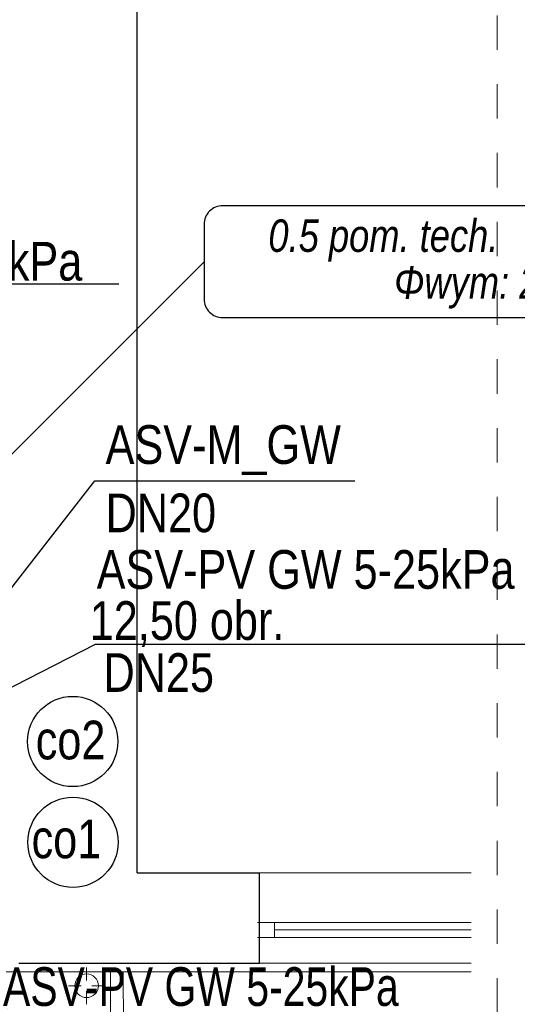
# Model space of a CAD drawing. Extents: x -440864 to -355682, y 13652 to 155872.
# Tile 24 of 179: x -415241 to -412925, y 22531 to 27113. Entities that reach past the tile are written whole.
import ezdxf
from ezdxf.lldxf.tags import DXFTag

# ---------------------------------------------------------------- set-up
doc = ezdxf.new("R2010")
doc.units = 0
doc.header["$MEASUREMENT"] = 0
doc.linetypes.add('Przerywana', pattern=[320, 160, -160])
for name, color, linetype in [('#podkład', 252, 'Continuous'), ('Arch opisy', 252, 'Continuous'), ('IS_Opisy_działek_Therm', 7, 'SOLID'), ('IS_Text_Armatury_Therm', 7, 'Continuous'), ('IS_Text_Konstrukcji', 7, 'Continuous')]:
    doc.layers.add(name, color=color, linetype=linetype)
for name, color, linetype, lineweight in [('Arch okna_Nr_Pióra__82', 252, 'Continuous', 20), ('Arch opisy_Nr_Pióra__21', 252, 'Continuous', 9), ('Arch teren_Nr_Pióra__5', 252, 'Continuous', 13), ('INWENT DACH_Nr_Pióra__21', 252, 'Continuous', 9), ('INWENT OPISY_Nr_Pióra__21', 252, 'Continuous', 9), ('INWENT. OKNA_Nr_Pióra__5', 252, 'Continuous', 13), ('INWENT.ŚCIANY_Nr_Pióra__1', 252, 'Continuous', 25), ('INWENT.ŚCIANY_Nr_Pióra__21', 252, 'Continuous', 9)]:
    doc.layers.add(name, color=color, linetype=linetype, lineweight=lineweight)
doc.styles.get("Standard").update_dxf_attribs({"font": 'arial.ttf', "width": 0.8, "bigfont": 'BIGFONT.SHX'})
tags = doc.linetypes.add('SOLID', pattern=[10, 10, 0]).pattern_tags.tags
tags[6:7] = [DXFTag(74, 4), DXFTag(75, 0), DXFTag(340, '0'), DXFTag(46, 0.0), DXFTag(50, 0.0), DXFTag(44, 0.0), DXFTag(45, 0.0)]
tags[4:5] = [DXFTag(74, 4), DXFTag(75, 0), DXFTag(340, '0'), DXFTag(46, 0.0), DXFTag(50, 0.0), DXFTag(44, 0.0), DXFTag(45, 0.0)]

# ---------------------------------------------------------------- blocks, each defined once
blk = doc.blocks.new('Linia_54', base_point=(-415516.9, 22732.6))
at = {"layer": 'Arch opisy_Nr_Pióra__21', "linetype": 'Continuous'}
blk.add_line((-415516.9, 22732.6), (-415516.9, 20652.8), dxfattribs=at)
blk.add_circle((-415516.9, 20352.8), 300, dxfattribs=at)
blk = doc.blocks.new('parter')
at = {"layer": 'Arch okna_Nr_Pióra__82', "linetype": 'Continuous'}
h = blk.add_hatch(dxfattribs=at)
h.set_pattern_fill('Render', color=252, style=0, pattern_type=2)
h.set_pattern_definition([(45, (0, 350), (-111.36932, 111.36932), [0, -105, 0, -157.5]), (110, (350, 350), (148.00159, 53.86817), [0, -77, 0, -133])])
h.paths.add_polyline_path([(-415304.9, 22682.6), (-415304.9, 22732.6), (-422864.9, 22732.6), (-422864.9, 22392.6), (-414758.4, 22392.6), (-414758.2, 22682.6)], flags=0)
at = {"layer": 'Arch teren_Nr_Pióra__5', "color": 252, "linetype": 'Continuous'}
for p, q in [((-414818.9, 22682.6), (-414818.6, 22392.6)), ((-414758.9, 22682.6), (-414758.5, 22332.6))]:
    blk.add_line(p, q, dxfattribs=at)
at = {"layer": 'INWENT DACH_Nr_Pióra__21', "color": 252, "linetype": 'Continuous'}
for p, q in [((-414929.9, 22642.6), (-414929.9, 22702.6)), ((-414954.9, 22617.6), (-415014.9, 22617.6)), ((-414929.9, 22592.6), (-414929.9, 22532.6)), ((-414904.9, 22617.6), (-414844.9, 22617.6))]:
    blk.add_line(p, q, dxfattribs=at)
blk.add_circle((-414929.9, 22617.6), 55, dxfattribs=at)
at = {"layer": 'INWENT OPISY_Nr_Pióra__21', "color": 252, "linetype": 'Przerywana'}
blk.add_line((-413019.4, 15452.6), (-413019.4, 42373.7), dxfattribs=at)
at = {"layer": 'INWENT. OKNA_Nr_Pióra__5', "color": 252, "linetype": 'Continuous'}
for p, q in [((-414133.9, 22912.6), (-413139.4, 22912.6)), ((-414124.9, 22912.6), (-414124.9, 22842.6)), ((-414054.9, 22912.6), (-414054.9, 22842.6)), ((-414054.9, 22877.6), (-413139.4, 22877.6)), ((-414133.9, 22842.6), (-413139.4, 22842.6))]:
    blk.add_line(p, q, dxfattribs=at)
at = {"layer": 'INWENT.ŚCIANY_Nr_Pióra__1', "color": 252, "linetype": 'Continuous'}
for p, q in [((-414694.9, 23142.6), (-414694.9, 36932.6)), ((-414694.9, 23142.6), (-414124.9, 23142.6)), ((-414124.9, 22722.6), (-414124.9, 23142.6)), ((-415244.9, 22722.6), (-414124.9, 22722.6))]:
    blk.add_line(p, q, dxfattribs=at)
at = {"layer": 'INWENT.ŚCIANY_Nr_Pióra__21', "color": 252, "linetype": 'Continuous'}
for p, q in [((-414124.9, 23142.6), (-413139.4, 23142.6)), ((-415304.9, 22682.6), (-413139.4, 22682.6)), ((-414124.9, 22722.6), (-413139.4, 22722.6))]:
    blk.add_line(p, q, dxfattribs=at)
at = {"layer": 'Arch opisy', "color": 252, "linetype": 'Continuous'}
blk.add_blockref('Linia_54', (-415516.9, 22732.6), dxfattribs=at)

msp = doc.modelspace()

# ---------------------------------------------------------------- block references
at = {"layer": '#podkład', "color": 3, "lineweight": 50}
msp.add_blockref('parter', (0, 0), dxfattribs=at)

# ---------------------------------------------------------------- next in the draw order: linework, layer by layer
at = {"layer": 'IS_Opisy_działek_Therm', "ltscale": 10}
for points in [[(-414383, 25986.8), (-415655.8, 24714)], [(-417862.3, 25306.9), (-416940, 25883.6), (-414780, 25883.6)], [(-415887.6, 23689.1), (-414891.4, 24967.6), (-413681.4, 24967.6)], [(-415705.4, 23789.1), (-414889.2, 24207.6), (-412759.2, 24207.6)]]:
    msp.add_lwpolyline(points, dxfattribs=at)
at = {"layer": 'IS_Text_Armatury_Therm', "linetype": 'SOLID', "ltscale": 10}
for centre in [(-414994.4, 23754.2), (-414993.2, 23285.3)]:
    msp.add_circle(centre, 210, dxfattribs=at)
at = {"layer": 'IS_Text_Konstrukcji', "linetype": 'SOLID', "ltscale": 10}
msp.add_lwpolyline([(-414296.3, 25726.8), (-412329.6, 25726.8, 0.414214), (-412243, 25813.5), (-412243, 26160.2, 0.414214), (-412329.6, 26246.8), (-414296.3, 26246.8, 0.414214), (-414383, 26160.2), (-414383, 25813.5, 0.414214), (-414296.3, 25726.8)], format="xyb", dxfattribs=at)

# ---------------------------------------------------------------- next in the draw order: texts
at = {"layer": 'IS_Text_Armatury_Therm', "linetype": 'SOLID', "ltscale": 10, "char_height": 180}
for s, insert, attachment_point in [('\\fArial|b0|i0;ASV-PV GW 5-25kPa', (-414950, 25896.1), 9), ('\\fArial|b0|i0;ASV-M_GW', (-414841.4, 24993.8), 7), ('\\fArial|b0|i0;ASV-PV GW 5-25kPa', (-412937.9, 24462.3), 9), ('\\fArial|b0|i0;DN20  ', (-414841.4, 24725.4), 7), ('\\fArial|b0|i0;12,50 obr.', (-414009.4, 24193.6), 9), ('\\fArial|b0|i0;DN25  ', (-414336.8, 23982.6), 9), ('\\fArial|b0|i0;co2', (-414842.4, 23668.5), 9), ('\\fArial|b0|i0;co1', (-414861.7, 23208.5), 9), ('\\fArial|b0|i0;ASV-PV GW 5-25kPa', (-413476.9, 22521.2), 9), ('\\fArial|b0|i0;19,00 obr.', (-414557.9, 22252.8), 9)]:
    msp.add_mtext(s, dxfattribs=dict(at, insert=insert, attachment_point=attachment_point))
at = {"layer": 'IS_Text_Konstrukcji', "linetype": 'SOLID', "ltscale": 10, "char_height": 151.2}
for s, insert, attachment_point in [('\\fArial|b0|i1;0.5 pom. tech.', (-413013, 25986.8), 9), ('\\fArial|b0|i1;Φwym: 261 W', (-412963, 25965.2), 2)]:
    msp.add_mtext(s, dxfattribs=dict(at, insert=insert, attachment_point=attachment_point))

doc.saveas('drawing.dxf')
